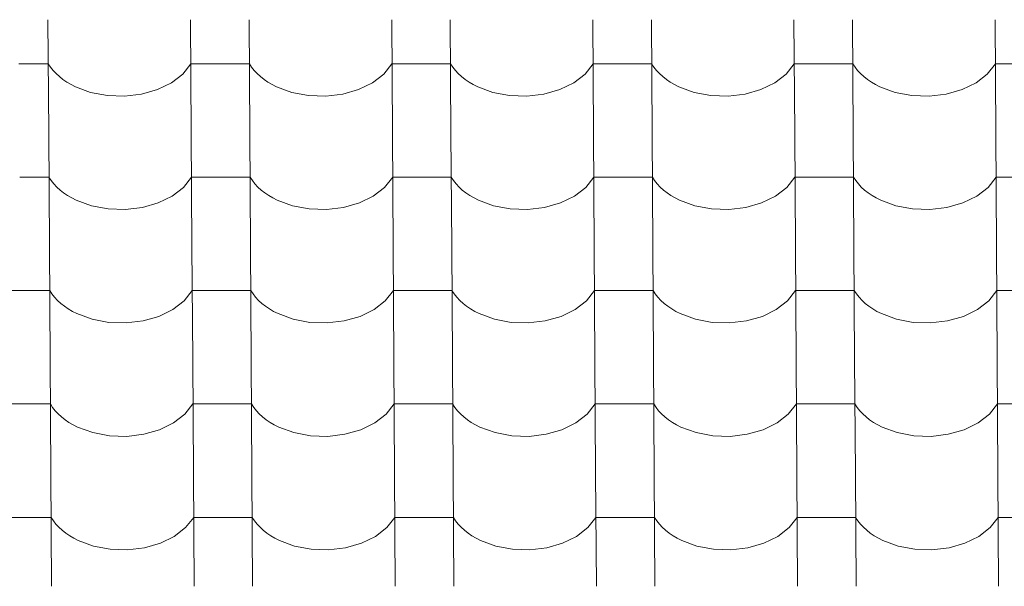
# Model space of a CAD drawing. Header units: millimetres. Extents: x -29001 to 109416, y -1251 to 13451.
# Tile 112 of 163: x -8929 to -8121, y 9497 to 9962. Entities that reach past the tile are written whole.
import ezdxf

# ---------------------------------------------------------------- set-up
doc = ezdxf.new("R2010")
doc.units = ezdxf.units.MM
doc.header["$MEASUREMENT"] = 0
doc.layers.add('POHLED JIŽNÍ_1_Konstrukce - nosné', color=7, linetype='Continuous')
doc.layers.add('POHLED JIŽNÍ_1_Nové_Výplně - Povrchové', color=7, linetype='Continuous')

# ---------------------------------------------------------------- blocks, each defined once
blk = doc.blocks.new('*X1', base_point=(-31394.74, -25864.88))
at = {"layer": 'POHLED JIŽNÍ_1_Nové_Výplně - Povrchové', "color": 21, "linetype": 'Continuous', "lineweight": 20, "true_color": 0xffaaaa}
for p, q in [((-8905.6, 9962.19), (-8905.02, 9869.52)), ((-8788.64, 9962.19), (-8788.06, 9869.52)), ((-8740.6, 9962.19), (-8740.02, 9869.52)), ((-8623.64, 9962.19), (-8623.06, 9869.52)), ((-8575.6, 9962.19), (-8575.03, 9869.52)), ((-8458.64, 9962.19), (-8458.06, 9869.52)), ((-8410.61, 9962.19), (-8410.03, 9869.52)), ((-8293.64, 9962.19), (-8293.06, 9869.52)), ((-8245.61, 9962.19), (-8245.03, 9869.52)), ((-8128.65, 9962.19), (-8128.07, 9869.52)), ((-8905.37, 9926.04), (-8929.39, 9926.04)), ((-8905.37, 9926.04), (-8903.53, 9923.24)), ((-8903.53, 9923.24), (-8901.39, 9920.55)), ((-8901.39, 9920.55), (-8898.97, 9917.96)), ((-8795.03, 9917.65), (-8788.41, 9926.04)), ((-8764.39, 9926.04), (-8788.41, 9926.04)), ((-8740.38, 9926.04), (-8764.39, 9926.04)), ((-8740.38, 9926.04), (-8738.53, 9923.24)), ((-8738.53, 9923.24), (-8736.4, 9920.55)), ((-8736.4, 9920.55), (-8733.97, 9917.96)), ((-8630.03, 9917.65), (-8623.41, 9926.04)), ((-8599.4, 9926.04), (-8623.41, 9926.04)), ((-8575.38, 9926.04), (-8599.4, 9926.04)), ((-8575.38, 9926.04), (-8573.54, 9923.24)), ((-8573.54, 9923.24), (-8571.4, 9920.55)), ((-8571.4, 9920.55), (-8568.98, 9917.96)), ((-8465.03, 9917.65), (-8458.42, 9926.04)), ((-8434.4, 9926.04), (-8458.42, 9926.04)), ((-8410.38, 9926.04), (-8434.4, 9926.04)), ((-8410.38, 9926.04), (-8408.54, 9923.24)), ((-8408.54, 9923.24), (-8406.4, 9920.55)), ((-8406.4, 9920.55), (-8403.98, 9917.96)), ((-8300.03, 9917.65), (-8293.42, 9926.04)), ((-8269.4, 9926.04), (-8293.42, 9926.04)), ((-8245.38, 9926.04), (-8269.4, 9926.04)), ((-8245.38, 9926.04), (-8243.54, 9923.24)), ((-8243.54, 9923.24), (-8241.4, 9920.55)), ((-8241.4, 9920.55), (-8238.98, 9917.96)), ((-8135.04, 9917.65), (-8128.42, 9926.04)), ((-8104.4, 9926.04), (-8128.42, 9926.04)), ((-8898.97, 9917.96), (-8896.27, 9915.5)), ((-8896.27, 9915.5), (-8893.32, 9913.17)), ((-8893.32, 9913.17), (-8890.12, 9910.99)), ((-8890.12, 9910.99), (-8886.7, 9908.97)), ((-8804.29, 9910.48), (-8795.03, 9917.65)), ((-8733.97, 9917.96), (-8731.28, 9915.5)), ((-8731.28, 9915.5), (-8728.32, 9913.17)), ((-8728.32, 9913.17), (-8725.12, 9910.99)), ((-8725.12, 9910.99), (-8721.7, 9908.97)), ((-8639.29, 9910.48), (-8630.03, 9917.65)), ((-8568.98, 9917.96), (-8566.28, 9915.5)), ((-8566.28, 9915.5), (-8563.32, 9913.17)), ((-8563.32, 9913.17), (-8560.13, 9910.99)), ((-8560.13, 9910.99), (-8556.7, 9908.97)), ((-8474.3, 9910.48), (-8465.03, 9917.65)), ((-8403.98, 9917.96), (-8401.28, 9915.5)), ((-8401.28, 9915.5), (-8398.33, 9913.17)), ((-8398.33, 9913.17), (-8395.13, 9910.99)), ((-8395.13, 9910.99), (-8391.7, 9908.97)), ((-8309.3, 9910.48), (-8300.03, 9917.65)), ((-8238.98, 9917.96), (-8236.28, 9915.5)), ((-8236.28, 9915.5), (-8233.33, 9913.17)), ((-8233.33, 9913.17), (-8230.13, 9910.99)), ((-8230.13, 9910.99), (-8226.71, 9908.97)), ((-8144.3, 9910.48), (-8135.04, 9917.65)), ((-8886.7, 9908.97), (-8883.06, 9907.12)), ((-8883.06, 9907.12), (-8870.59, 9902.55)), ((-8828.77, 9901.16), (-8815.73, 9904.89)), ((-8815.73, 9904.89), (-8804.29, 9910.48)), ((-8721.7, 9908.97), (-8718.07, 9907.12)), ((-8718.07, 9907.12), (-8705.59, 9902.55)), ((-8663.77, 9901.16), (-8650.74, 9904.89)), ((-8650.74, 9904.89), (-8639.29, 9910.48)), ((-8556.7, 9908.97), (-8553.07, 9907.12)), ((-8553.07, 9907.12), (-8540.6, 9902.55)), ((-8498.77, 9901.16), (-8485.74, 9904.89)), ((-8485.74, 9904.89), (-8474.3, 9910.48)), ((-8391.7, 9908.97), (-8388.07, 9907.12)), ((-8388.07, 9907.12), (-8375.6, 9902.55)), ((-8333.78, 9901.16), (-8320.74, 9904.89)), ((-8320.74, 9904.89), (-8309.3, 9910.48)), ((-8226.71, 9908.97), (-8223.07, 9907.12)), ((-8223.07, 9907.12), (-8210.6, 9902.55)), ((-8168.78, 9901.16), (-8155.74, 9904.89)), ((-8155.74, 9904.89), (-8144.3, 9910.48)), ((-8870.59, 9902.55), (-8856.91, 9899.96)), ((-8856.91, 9899.96), (-8842.73, 9899.49)), ((-8842.73, 9899.49), (-8828.77, 9901.16)), ((-8705.59, 9902.55), (-8691.92, 9899.96)), ((-8691.92, 9899.96), (-8677.74, 9899.49)), ((-8677.74, 9899.49), (-8663.77, 9901.16)), ((-8540.6, 9902.55), (-8526.92, 9899.96)), ((-8526.92, 9899.96), (-8512.74, 9899.49)), ((-8512.74, 9899.49), (-8498.77, 9901.16)), ((-8375.6, 9902.55), (-8361.92, 9899.96)), ((-8361.92, 9899.96), (-8347.74, 9899.49)), ((-8347.74, 9899.49), (-8333.78, 9901.16)), ((-8210.6, 9902.55), (-8196.93, 9899.96)), ((-8196.93, 9899.96), (-8182.74, 9899.49)), ((-8182.74, 9899.49), (-8168.78, 9901.16)), ((-8905.02, 9869.18), (-8904.44, 9776.51)), ((-8788.05, 9869.18), (-8787.48, 9776.51)), ((-8740.02, 9869.18), (-8739.44, 9776.51)), ((-8623.06, 9869.18), (-8622.48, 9776.51)), ((-8575.02, 9869.18), (-8574.44, 9776.51)), ((-8458.06, 9869.18), (-8457.48, 9776.51)), ((-8410.03, 9869.18), (-8409.45, 9776.51)), ((-8293.06, 9869.18), (-8292.48, 9776.51)), ((-8245.03, 9869.18), (-8244.45, 9776.51)), ((-8128.07, 9869.18), (-8127.49, 9776.51)), ((-8904.79, 9833.03), (-8928.81, 9833.03)), ((-8904.79, 9833.03), (-8902.95, 9830.23)), ((-8902.95, 9830.23), (-8900.81, 9827.54)), ((-8794.44, 9824.64), (-8787.83, 9833.03)), ((-8763.81, 9833.03), (-8787.83, 9833.03)), ((-8739.79, 9833.03), (-8763.81, 9833.03)), ((-8739.79, 9833.03), (-8737.95, 9830.23)), ((-8737.95, 9830.23), (-8735.81, 9827.54)), ((-8629.45, 9824.64), (-8622.83, 9833.03)), ((-8598.81, 9833.03), (-8622.83, 9833.03)), ((-8574.8, 9833.03), (-8598.81, 9833.03)), ((-8574.8, 9833.03), (-8572.96, 9830.23)), ((-8572.96, 9830.23), (-8570.82, 9827.54)), ((-8464.45, 9824.64), (-8457.83, 9833.03)), ((-8433.82, 9833.03), (-8457.83, 9833.03)), ((-8409.8, 9833.03), (-8433.82, 9833.03)), ((-8409.8, 9833.03), (-8407.96, 9830.23)), ((-8407.96, 9830.23), (-8405.82, 9827.54)), ((-8299.45, 9824.64), (-8292.84, 9833.03)), ((-8268.82, 9833.03), (-8292.84, 9833.03)), ((-8244.8, 9833.03), (-8268.82, 9833.03)), ((-8244.8, 9833.03), (-8242.96, 9830.23)), ((-8242.96, 9830.23), (-8240.82, 9827.54)), ((-8134.45, 9824.64), (-8127.84, 9833.03)), ((-8103.82, 9833.03), (-8127.84, 9833.03)), ((-8900.81, 9827.54), (-8898.39, 9824.95)), ((-8898.39, 9824.95), (-8895.69, 9822.49)), ((-8895.69, 9822.49), (-8892.74, 9820.16)), ((-8803.71, 9817.47), (-8794.44, 9824.64)), ((-8735.81, 9827.54), (-8733.39, 9824.95)), ((-8733.39, 9824.95), (-8730.69, 9822.49)), ((-8730.69, 9822.49), (-8727.74, 9820.16)), ((-8638.71, 9817.47), (-8629.45, 9824.64)), ((-8570.82, 9827.54), (-8568.39, 9824.95)), ((-8568.39, 9824.95), (-8565.7, 9822.49)), ((-8565.7, 9822.49), (-8562.74, 9820.16)), ((-8473.71, 9817.47), (-8464.45, 9824.64)), ((-8405.82, 9827.54), (-8403.4, 9824.95)), ((-8403.4, 9824.95), (-8400.7, 9822.49)), ((-8400.7, 9822.49), (-8397.74, 9820.16)), ((-8308.72, 9817.47), (-8299.45, 9824.64)), ((-8240.82, 9827.54), (-8238.4, 9824.95)), ((-8238.4, 9824.95), (-8235.7, 9822.49)), ((-8235.7, 9822.49), (-8232.75, 9820.16)), ((-8143.72, 9817.47), (-8134.45, 9824.64)), ((-8892.74, 9820.16), (-8889.54, 9817.98)), ((-8889.54, 9817.98), (-8886.11, 9815.96)), ((-8886.11, 9815.96), (-8882.48, 9814.11)), ((-8882.48, 9814.11), (-8870.01, 9809.54)), ((-8815.15, 9811.88), (-8803.71, 9817.47)), ((-8727.74, 9820.16), (-8724.54, 9817.98)), ((-8724.54, 9817.98), (-8721.12, 9815.96)), ((-8721.12, 9815.96), (-8717.48, 9814.11)), ((-8717.48, 9814.11), (-8705.01, 9809.54)), ((-8650.15, 9811.88), (-8638.71, 9817.47)), ((-8562.74, 9820.16), (-8559.54, 9817.98)), ((-8559.54, 9817.98), (-8556.12, 9815.96)), ((-8556.12, 9815.96), (-8552.49, 9814.11)), ((-8552.49, 9814.11), (-8540.01, 9809.54)), ((-8485.16, 9811.88), (-8473.71, 9817.47)), ((-8397.74, 9820.16), (-8394.55, 9817.98)), ((-8394.55, 9817.98), (-8391.12, 9815.96)), ((-8391.12, 9815.96), (-8387.49, 9814.11)), ((-8387.49, 9814.11), (-8375.02, 9809.54)), ((-8320.16, 9811.88), (-8308.72, 9817.47)), ((-8232.75, 9820.16), (-8229.55, 9817.98)), ((-8229.55, 9817.98), (-8226.12, 9815.96)), ((-8226.12, 9815.96), (-8222.49, 9814.11)), ((-8222.49, 9814.11), (-8210.02, 9809.54)), ((-8155.16, 9811.88), (-8143.72, 9817.47)), ((-8870.01, 9809.54), (-8856.33, 9806.95)), ((-8856.33, 9806.95), (-8842.15, 9806.48)), ((-8842.15, 9806.48), (-8828.19, 9808.15)), ((-8828.19, 9808.15), (-8815.15, 9811.88)), ((-8705.01, 9809.54), (-8691.34, 9806.95)), ((-8691.34, 9806.95), (-8677.15, 9806.48)), ((-8677.15, 9806.48), (-8663.19, 9808.15)), ((-8663.19, 9808.15), (-8650.15, 9811.88)), ((-8540.01, 9809.54), (-8526.34, 9806.95)), ((-8526.34, 9806.95), (-8512.16, 9806.48)), ((-8512.16, 9806.48), (-8498.19, 9808.15)), ((-8498.19, 9808.15), (-8485.16, 9811.88)), ((-8375.02, 9809.54), (-8361.34, 9806.95)), ((-8361.34, 9806.95), (-8347.16, 9806.48)), ((-8347.16, 9806.48), (-8333.2, 9808.15)), ((-8333.2, 9808.15), (-8320.16, 9811.88)), ((-8210.02, 9809.54), (-8196.34, 9806.95)), ((-8196.34, 9806.95), (-8182.16, 9806.48)), ((-8182.16, 9806.48), (-8168.2, 9808.15)), ((-8168.2, 9808.15), (-8155.16, 9811.88)), ((-8904.44, 9776.17), (-8903.86, 9683.5)), ((-8787.47, 9776.17), (-8786.89, 9683.5)), ((-8739.44, 9776.17), (-8738.86, 9683.5)), ((-8622.48, 9776.17), (-8621.9, 9683.5)), ((-8574.44, 9776.17), (-8573.86, 9683.5)), ((-8457.48, 9776.17), (-8456.9, 9683.5)), ((-8409.44, 9776.17), (-8408.86, 9683.5)), ((-8292.48, 9776.17), (-8291.9, 9683.5)), ((-8244.45, 9776.17), (-8243.87, 9683.5)), ((-8127.48, 9776.17), (-8126.9, 9683.5)), ((-8928.23, 9740.02), (-8952.24, 9740.02)), ((-8904.21, 9740.02), (-8928.23, 9740.02)), ((-8904.21, 9740.02), (-8902.37, 9737.22)), ((-8902.37, 9737.22), (-8900.23, 9734.53)), ((-8900.23, 9734.53), (-8897.81, 9731.94)), ((-8793.86, 9731.63), (-8787.25, 9740.02)), ((-8763.23, 9740.02), (-8787.25, 9740.02)), ((-8739.21, 9740.02), (-8763.23, 9740.02)), ((-8739.21, 9740.02), (-8737.37, 9737.22)), ((-8737.37, 9737.22), (-8735.23, 9734.53)), ((-8735.23, 9734.53), (-8732.81, 9731.94)), ((-8628.87, 9731.63), (-8622.25, 9740.02)), ((-8598.23, 9740.02), (-8622.25, 9740.02)), ((-8574.22, 9740.02), (-8598.23, 9740.02)), ((-8574.22, 9740.02), (-8572.37, 9737.22)), ((-8572.37, 9737.22), (-8570.24, 9734.53)), ((-8570.24, 9734.53), (-8567.81, 9731.94)), ((-8463.87, 9731.63), (-8457.25, 9740.02)), ((-8433.24, 9740.02), (-8457.25, 9740.02)), ((-8409.22, 9740.02), (-8433.24, 9740.02)), ((-8409.22, 9740.02), (-8407.38, 9737.22)), ((-8407.38, 9737.22), (-8405.24, 9734.53)), ((-8405.24, 9734.53), (-8402.81, 9731.94)), ((-8298.87, 9731.63), (-8292.26, 9740.02)), ((-8268.24, 9740.02), (-8292.26, 9740.02)), ((-8244.22, 9740.02), (-8268.24, 9740.02)), ((-8244.22, 9740.02), (-8242.38, 9737.22)), ((-8242.38, 9737.22), (-8240.24, 9734.53)), ((-8240.24, 9734.53), (-8237.82, 9731.94)), ((-8133.87, 9731.63), (-8127.26, 9740.02)), ((-8103.24, 9740.02), (-8127.26, 9740.02)), ((-8897.81, 9731.94), (-8895.11, 9729.48)), ((-8895.11, 9729.48), (-8892.16, 9727.15)), ((-8892.16, 9727.15), (-8888.96, 9724.97)), ((-8888.96, 9724.97), (-8885.53, 9722.95)), ((-8803.13, 9724.46), (-8793.86, 9731.63)), ((-8732.81, 9731.94), (-8730.11, 9729.48)), ((-8730.11, 9729.48), (-8727.16, 9727.15)), ((-8727.16, 9727.15), (-8723.96, 9724.97)), ((-8723.96, 9724.97), (-8720.54, 9722.95)), ((-8638.13, 9724.46), (-8628.87, 9731.63)), ((-8567.81, 9731.94), (-8565.12, 9729.48)), ((-8565.12, 9729.48), (-8562.16, 9727.15)), ((-8562.16, 9727.15), (-8558.96, 9724.97)), ((-8558.96, 9724.97), (-8555.54, 9722.95)), ((-8473.13, 9724.46), (-8463.87, 9731.63)), ((-8402.81, 9731.94), (-8400.12, 9729.48)), ((-8400.12, 9729.48), (-8397.16, 9727.15)), ((-8397.16, 9727.15), (-8393.96, 9724.97)), ((-8393.96, 9724.97), (-8390.54, 9722.95)), ((-8308.14, 9724.46), (-8298.87, 9731.63)), ((-8237.82, 9731.94), (-8235.12, 9729.48)), ((-8235.12, 9729.48), (-8232.17, 9727.15)), ((-8232.17, 9727.15), (-8228.97, 9724.97)), ((-8228.97, 9724.97), (-8225.54, 9722.95)), ((-8143.14, 9724.46), (-8133.87, 9731.63)), ((-8885.53, 9722.95), (-8881.9, 9721.1)), ((-8881.9, 9721.1), (-8869.43, 9716.53)), ((-8827.61, 9715.14), (-8814.57, 9718.87)), ((-8814.57, 9718.87), (-8803.13, 9724.46)), ((-8720.54, 9722.95), (-8716.9, 9721.1)), ((-8716.9, 9721.1), (-8704.43, 9716.53)), ((-8662.61, 9715.14), (-8649.57, 9718.87)), ((-8649.57, 9718.87), (-8638.13, 9724.46)), ((-8555.54, 9722.95), (-8551.9, 9721.1)), ((-8551.9, 9721.1), (-8539.43, 9716.53)), ((-8497.61, 9715.14), (-8484.58, 9718.87)), ((-8484.58, 9718.87), (-8473.13, 9724.46)), ((-8390.54, 9722.95), (-8386.91, 9721.1)), ((-8386.91, 9721.1), (-8374.44, 9716.53)), ((-8332.61, 9715.14), (-8319.58, 9718.87)), ((-8319.58, 9718.87), (-8308.14, 9724.46)), ((-8225.54, 9722.95), (-8221.91, 9721.1)), ((-8221.91, 9721.1), (-8209.44, 9716.53)), ((-8167.62, 9715.14), (-8154.58, 9718.87)), ((-8154.58, 9718.87), (-8143.14, 9724.46)), ((-8869.43, 9716.53), (-8855.75, 9713.94)), ((-8855.75, 9713.94), (-8841.57, 9713.47)), ((-8841.57, 9713.47), (-8827.61, 9715.14)), ((-8704.43, 9716.53), (-8690.75, 9713.94)), ((-8690.75, 9713.94), (-8676.57, 9713.47)), ((-8676.57, 9713.47), (-8662.61, 9715.14)), ((-8539.43, 9716.53), (-8525.76, 9713.94)), ((-8525.76, 9713.94), (-8511.58, 9713.47)), ((-8511.58, 9713.47), (-8497.61, 9715.14)), ((-8374.44, 9716.53), (-8360.76, 9713.94)), ((-8360.76, 9713.94), (-8346.58, 9713.47)), ((-8346.58, 9713.47), (-8332.61, 9715.14)), ((-8209.44, 9716.53), (-8195.76, 9713.94)), ((-8195.76, 9713.94), (-8181.58, 9713.47)), ((-8181.58, 9713.47), (-8167.62, 9715.14)), ((-8903.85, 9683.16), (-8903.28, 9590.49)), ((-8786.89, 9683.16), (-8786.31, 9590.49)), ((-8738.86, 9683.16), (-8738.28, 9590.49)), ((-8621.89, 9683.16), (-8621.32, 9590.49)), ((-8573.86, 9683.16), (-8573.28, 9590.49)), ((-8456.9, 9683.16), (-8456.32, 9590.49)), ((-8408.86, 9683.16), (-8408.28, 9590.49)), ((-8291.9, 9683.16), (-8291.32, 9590.49)), ((-8243.87, 9683.16), (-8243.29, 9590.49)), ((-8126.9, 9683.16), (-8126.32, 9590.49)), ((-8927.65, 9647.01), (-8951.66, 9647.01)), ((-8903.63, 9647.01), (-8927.65, 9647.01)), ((-8903.63, 9647.01), (-8901.79, 9644.22)), ((-8901.79, 9644.22), (-8899.65, 9641.52)), ((-8793.28, 9638.62), (-8786.67, 9647.01)), ((-8762.65, 9647.01), (-8786.67, 9647.01)), ((-8738.63, 9647.01), (-8762.65, 9647.01)), ((-8738.63, 9647.01), (-8736.79, 9644.22)), ((-8736.79, 9644.22), (-8734.65, 9641.52)), ((-8628.28, 9638.62), (-8621.67, 9647.01)), ((-8597.65, 9647.01), (-8621.67, 9647.01)), ((-8573.63, 9647.01), (-8597.65, 9647.01)), ((-8573.63, 9647.01), (-8571.79, 9644.22)), ((-8571.79, 9644.22), (-8569.65, 9641.52)), ((-8463.29, 9638.62), (-8456.67, 9647.01)), ((-8432.65, 9647.01), (-8456.67, 9647.01)), ((-8408.64, 9647.01), (-8432.65, 9647.01)), ((-8408.64, 9647.01), (-8406.8, 9644.22)), ((-8406.8, 9644.22), (-8404.66, 9641.52)), ((-8298.29, 9638.62), (-8291.67, 9647.01)), ((-8267.66, 9647.01), (-8291.67, 9647.01)), ((-8243.64, 9647.01), (-8267.66, 9647.01)), ((-8243.64, 9647.01), (-8241.8, 9644.22)), ((-8241.8, 9644.22), (-8239.66, 9641.52)), ((-8133.29, 9638.62), (-8126.68, 9647.01)), ((-8102.66, 9647.01), (-8126.68, 9647.01)), ((-8899.65, 9641.52), (-8897.23, 9638.93)), ((-8897.23, 9638.93), (-8894.53, 9636.47)), ((-8894.53, 9636.47), (-8891.57, 9634.14)), ((-8802.55, 9631.45), (-8793.28, 9638.62)), ((-8734.65, 9641.52), (-8732.23, 9638.93)), ((-8732.23, 9638.93), (-8729.53, 9636.47)), ((-8729.53, 9636.47), (-8726.58, 9634.14)), ((-8637.55, 9631.45), (-8628.28, 9638.62)), ((-8569.65, 9641.52), (-8567.23, 9638.93)), ((-8567.23, 9638.93), (-8564.53, 9636.47)), ((-8564.53, 9636.47), (-8561.58, 9634.14)), ((-8472.55, 9631.45), (-8463.29, 9638.62)), ((-8404.66, 9641.52), (-8402.23, 9638.93)), ((-8402.23, 9638.93), (-8399.54, 9636.47)), ((-8399.54, 9636.47), (-8396.58, 9634.14)), ((-8307.55, 9631.45), (-8298.29, 9638.62)), ((-8239.66, 9641.52), (-8237.24, 9638.93)), ((-8237.24, 9638.93), (-8234.54, 9636.47)), ((-8234.54, 9636.47), (-8231.58, 9634.14)), ((-8142.56, 9631.45), (-8133.29, 9638.62)), ((-8891.57, 9634.14), (-8888.38, 9631.96)), ((-8888.38, 9631.96), (-8884.95, 9629.94)), ((-8884.95, 9629.94), (-8881.32, 9628.1)), ((-8881.32, 9628.1), (-8868.85, 9623.52)), ((-8813.99, 9625.86), (-8802.55, 9631.45)), ((-8726.58, 9634.14), (-8723.38, 9631.96)), ((-8723.38, 9631.96), (-8719.95, 9629.94)), ((-8719.95, 9629.94), (-8716.32, 9628.1)), ((-8716.32, 9628.1), (-8703.85, 9623.52)), ((-8648.99, 9625.86), (-8637.55, 9631.45)), ((-8561.58, 9634.14), (-8558.38, 9631.96)), ((-8558.38, 9631.96), (-8554.96, 9629.94)), ((-8554.96, 9629.94), (-8551.32, 9628.1)), ((-8551.32, 9628.1), (-8538.85, 9623.52)), ((-8483.99, 9625.86), (-8472.55, 9631.45)), ((-8396.58, 9634.14), (-8393.38, 9631.96)), ((-8393.38, 9631.96), (-8389.96, 9629.94)), ((-8389.96, 9629.94), (-8386.33, 9628.1)), ((-8386.33, 9628.1), (-8373.85, 9623.52)), ((-8319, 9625.86), (-8307.55, 9631.45)), ((-8231.58, 9634.14), (-8228.39, 9631.96)), ((-8228.39, 9631.96), (-8224.96, 9629.94)), ((-8224.96, 9629.94), (-8221.33, 9628.1)), ((-8221.33, 9628.1), (-8208.86, 9623.52)), ((-8154, 9625.86), (-8142.56, 9631.45)), ((-8868.85, 9623.52), (-8855.17, 9620.94)), ((-8855.17, 9620.94), (-8840.99, 9620.46)), ((-8840.99, 9620.46), (-8827.02, 9622.13)), ((-8827.02, 9622.13), (-8813.99, 9625.86)), ((-8703.85, 9623.52), (-8690.17, 9620.94)), ((-8690.17, 9620.94), (-8675.99, 9620.46)), ((-8675.99, 9620.46), (-8662.03, 9622.13)), ((-8662.03, 9622.13), (-8648.99, 9625.86)), ((-8538.85, 9623.52), (-8525.18, 9620.94)), ((-8525.18, 9620.94), (-8510.99, 9620.46)), ((-8510.99, 9620.46), (-8497.03, 9622.13)), ((-8497.03, 9622.13), (-8483.99, 9625.86)), ((-8373.85, 9623.52), (-8360.18, 9620.94)), ((-8360.18, 9620.94), (-8346, 9620.46)), ((-8346, 9620.46), (-8332.03, 9622.13)), ((-8332.03, 9622.13), (-8319, 9625.86)), ((-8208.86, 9623.52), (-8195.18, 9620.94)), ((-8195.18, 9620.94), (-8181, 9620.46)), ((-8181, 9620.46), (-8167.03, 9622.13)), ((-8167.03, 9622.13), (-8154, 9625.86)), ((-8903.27, 9590.16), (-8902.69, 9497.48)), ((-8786.31, 9590.16), (-8785.73, 9497.48)), ((-8738.28, 9590.16), (-8737.7, 9497.48)), ((-8621.31, 9590.16), (-8620.73, 9497.48)), ((-8573.28, 9590.16), (-8572.7, 9497.48)), ((-8456.32, 9590.16), (-8455.74, 9497.48)), ((-8408.28, 9590.16), (-8407.7, 9497.48)), ((-8291.32, 9590.16), (-8290.74, 9497.48)), ((-8243.28, 9590.16), (-8242.7, 9497.48)), ((-8126.32, 9590.16), (-8125.74, 9497.48)), ((-8927.06, 9554), (-8951.08, 9554)), ((-8903.05, 9554), (-8927.06, 9554)), ((-8903.05, 9554), (-8901.21, 9551.21)), ((-8901.21, 9551.21), (-8899.07, 9548.51)), ((-8899.07, 9548.51), (-8896.64, 9545.92)), ((-8792.7, 9545.61), (-8786.08, 9554)), ((-8762.07, 9554), (-8786.08, 9554)), ((-8738.05, 9554), (-8762.07, 9554)), ((-8738.05, 9554), (-8736.21, 9551.21)), ((-8736.21, 9551.21), (-8734.07, 9548.51)), ((-8734.07, 9548.51), (-8731.65, 9545.92)), ((-8627.7, 9545.61), (-8621.09, 9554)), ((-8597.07, 9554), (-8621.09, 9554)), ((-8573.05, 9554), (-8597.07, 9554)), ((-8573.05, 9554), (-8571.21, 9551.21)), ((-8571.21, 9551.21), (-8569.07, 9548.51)), ((-8569.07, 9548.51), (-8566.65, 9545.92)), ((-8462.71, 9545.61), (-8456.09, 9554)), ((-8432.07, 9554), (-8456.09, 9554)), ((-8408.06, 9554), (-8432.07, 9554)), ((-8408.06, 9554), (-8406.21, 9551.21)), ((-8406.21, 9551.21), (-8404.08, 9548.51)), ((-8404.08, 9548.51), (-8401.65, 9545.92)), ((-8297.71, 9545.61), (-8291.09, 9554)), ((-8267.07, 9554), (-8291.09, 9554)), ((-8243.06, 9554), (-8267.07, 9554)), ((-8243.06, 9554), (-8241.22, 9551.21)), ((-8241.22, 9551.21), (-8239.08, 9548.51)), ((-8239.08, 9548.51), (-8236.65, 9545.92)), ((-8132.71, 9545.61), (-8126.09, 9554)), ((-8102.08, 9554), (-8126.09, 9554)), ((-8896.64, 9545.92), (-8893.95, 9543.46)), ((-8893.95, 9543.46), (-8890.99, 9541.13)), ((-8890.99, 9541.13), (-8887.79, 9538.95)), ((-8801.96, 9538.44), (-8792.7, 9545.61)), ((-8731.65, 9545.92), (-8728.95, 9543.46)), ((-8728.95, 9543.46), (-8725.99, 9541.13)), ((-8725.99, 9541.13), (-8722.8, 9538.95)), ((-8636.97, 9538.44), (-8627.7, 9545.61)), ((-8566.65, 9545.92), (-8563.95, 9543.46)), ((-8563.95, 9543.46), (-8561, 9541.13)), ((-8561, 9541.13), (-8557.8, 9538.95)), ((-8471.97, 9538.44), (-8462.71, 9545.61)), ((-8401.65, 9545.92), (-8398.96, 9543.46)), ((-8398.96, 9543.46), (-8396, 9541.13)), ((-8396, 9541.13), (-8392.8, 9538.95)), ((-8306.97, 9538.44), (-8297.71, 9545.61)), ((-8236.65, 9545.92), (-8233.96, 9543.46)), ((-8233.96, 9543.46), (-8231, 9541.13)), ((-8231, 9541.13), (-8227.8, 9538.95)), ((-8141.98, 9538.44), (-8132.71, 9545.61)), ((-8887.79, 9538.95), (-8884.37, 9536.93)), ((-8884.37, 9536.93), (-8880.74, 9535.09)), ((-8880.74, 9535.09), (-8868.26, 9530.51)), ((-8826.44, 9529.13), (-8813.41, 9532.85)), ((-8813.41, 9532.85), (-8801.96, 9538.44)), ((-8722.8, 9538.95), (-8719.37, 9536.93)), ((-8719.37, 9536.93), (-8715.74, 9535.09)), ((-8715.74, 9535.09), (-8703.27, 9530.51)), ((-8661.45, 9529.13), (-8648.41, 9532.85)), ((-8648.41, 9532.85), (-8636.97, 9538.44)), ((-8557.8, 9538.95), (-8554.37, 9536.93)), ((-8554.37, 9536.93), (-8550.74, 9535.09)), ((-8550.74, 9535.09), (-8538.27, 9530.51)), ((-8496.45, 9529.13), (-8483.41, 9532.85)), ((-8483.41, 9532.85), (-8471.97, 9538.44)), ((-8392.8, 9538.95), (-8389.38, 9536.93)), ((-8389.38, 9536.93), (-8385.74, 9535.09)), ((-8385.74, 9535.09), (-8373.27, 9530.51)), ((-8331.45, 9529.13), (-8318.41, 9532.85)), ((-8318.41, 9532.85), (-8306.97, 9538.44)), ((-8227.8, 9538.95), (-8224.38, 9536.93)), ((-8224.38, 9536.93), (-8220.75, 9535.09)), ((-8220.75, 9535.09), (-8208.27, 9530.51)), ((-8166.45, 9529.13), (-8153.42, 9532.85)), ((-8153.42, 9532.85), (-8141.98, 9538.44)), ((-8868.26, 9530.51), (-8854.59, 9527.93)), ((-8854.59, 9527.93), (-8840.41, 9527.46)), ((-8840.41, 9527.46), (-8826.44, 9529.13)), ((-8703.27, 9530.51), (-8689.59, 9527.93)), ((-8689.59, 9527.93), (-8675.41, 9527.46)), ((-8675.41, 9527.46), (-8661.45, 9529.13)), ((-8538.27, 9530.51), (-8524.59, 9527.93)), ((-8524.59, 9527.93), (-8510.41, 9527.46)), ((-8510.41, 9527.46), (-8496.45, 9529.13)), ((-8373.27, 9530.51), (-8359.6, 9527.93)), ((-8359.6, 9527.93), (-8345.42, 9527.46)), ((-8345.42, 9527.46), (-8331.45, 9529.13)), ((-8208.27, 9530.51), (-8194.6, 9527.93)), ((-8194.6, 9527.93), (-8180.42, 9527.46)), ((-8180.42, 9527.46), (-8166.45, 9529.13))]:
    blk.add_line(p, q, dxfattribs=at)

msp = doc.modelspace()

# ---------------------------------------------------------------- block references
at = {"layer": 'POHLED JIŽNÍ_1_Konstrukce - nosné', "color": 9, "linetype": 'Continuous', "lineweight": 13}
msp.add_blockref('*X1', (-31394.74, -25864.88), dxfattribs=at)

doc.saveas('drawing.dxf')
